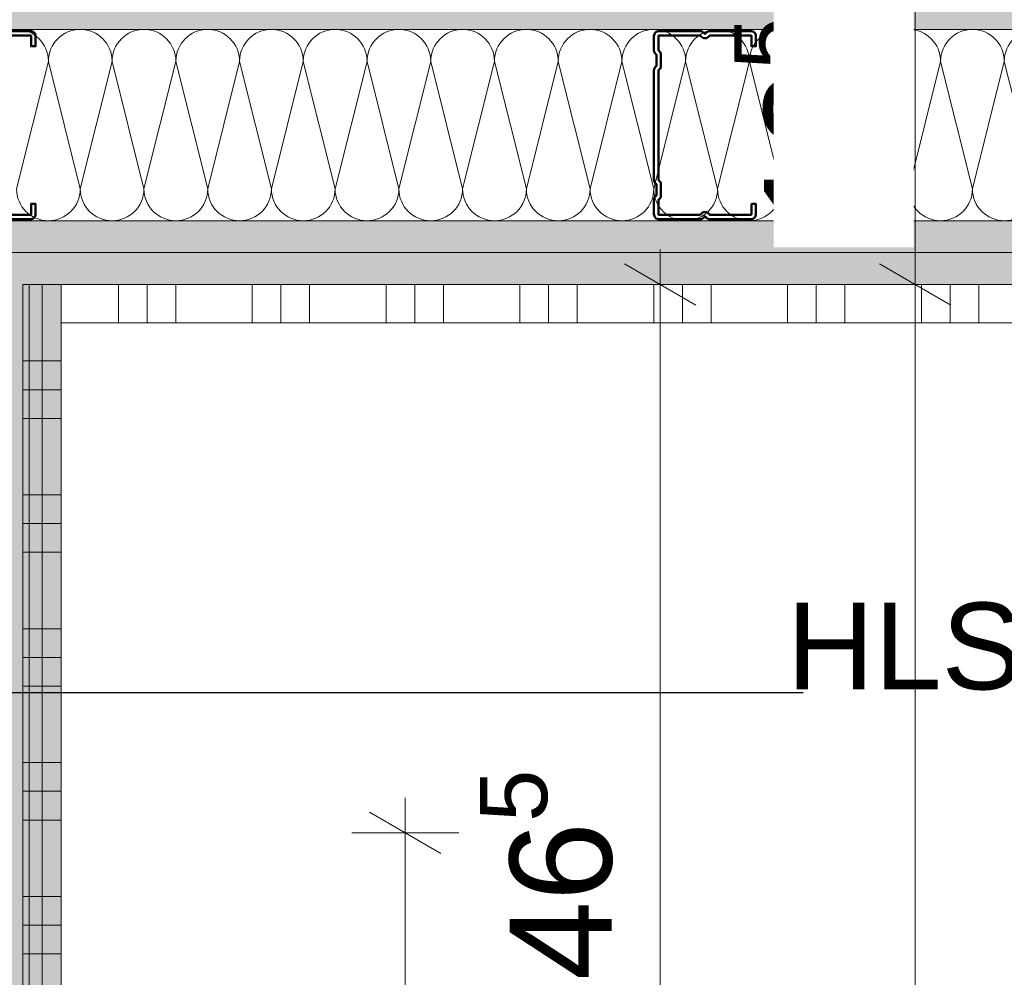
# Model space of a CAD drawing. Header units: metres. Extents: x -3.5 to 65.3, y -10.9 to 16.7.
# Tile 91 of 225: x 40.364 to 40.75, y 3.538 to 3.914. Entities that reach past the tile are written whole.
import ezdxf

# ---------------------------------------------------------------- set-up
doc = ezdxf.new("R2010")
doc.units = ezdxf.units.M
doc.header["$MEASUREMENT"] = 0
doc.linetypes.add('Wipeout_Contour', pattern=[1, 0, -1])
for name, color, linetype in [('102 - Bemaßung_ Beschriftung.Detail_ Ausschnitt', 7, 'Continuous'), ('654 - Abdeckung.Wand Belag', 7, 'Continuous'), ('660 - Unterkonstruktion.Trockenbau', 7, 'Continuous'), ('Neubau_102 - Bemaßung_ Beschriftung.Detail_ Ausschnitt', 7, 'Continuous'), ('Neubau_606 - Struktur.Wand Innen Ausbau', 7, 'Continuous'), ('Neubau_650 - Abdeckung.Fußboden Aufbau', 7, 'Continuous')]:
    doc.layers.add(name, color=color, linetype=linetype)
doc.styles.add('ERSTELLTER_STIL_1', font='txt')
doc.dimstyles.new('ERSTELLTER_STIL__2', dxfattribs={"dimtxt": 0.04, "dimasz": 0.02128, "dimexe": 0.18, "dimexo": 0.0625, "dimgap": 0, "dimtad": 1, "dimtih": 1, "dimtoh": 1, "dimzin": 0, "dimdsep": 46, "dimtxsty": 'ERSTELLTER_STIL_1', "dimblk": 'ARROWHEAD_2', "dimblk1": 'ARROWHEAD_2', "dimblk2": 'ARROWHEAD_2', "dimcen": 0.09, "dimse1": 1, "dimse2": 1, "dimclrd": 7, "dimclre": 7, "dimclrt": 7, "dimazin": 0, "dimtfac": 1, "dimtdec": 4, "dimtmove": 2, "dimatfit": 3, "dimfxl": 1, "dimtolj": 1, "dimtzin": 0, "dimarcsym": 0})
doc.dimstyles.new('ERSTELLTER_STIL__3', dxfattribs={"dimtxt": 0.04, "dimasz": 0.02128, "dimexe": 0.18, "dimexo": 0.0625, "dimgap": 0, "dimtad": 1, "dimzin": 0, "dimdsep": 46, "dimtxsty": 'ERSTELLTER_STIL_1', "dimblk": 'ARROWHEAD_2', "dimblk1": 'ARROWHEAD_2', "dimblk2": 'ARROWHEAD_2', "dimcen": 0.09, "dimse1": 1, "dimse2": 1, "dimclrd": 7, "dimclre": 7, "dimclrt": 7, "dimazin": 0, "dimtfac": 1, "dimtdec": 4, "dimtmove": 0, "dimatfit": 3, "dimfxl": 1, "dimtolj": 1, "dimtzin": 0, "dimarcsym": 0})
doc.dimstyles.new('ERSTELLTER_STIL__5', dxfattribs={"dimtxt": 0.04, "dimasz": 0.02128, "dimexe": 0.18, "dimexo": 0.0625, "dimgap": 0, "dimtad": 1, "dimtih": 1, "dimtoh": 1, "dimzin": 0, "dimdsep": 46, "dimtxsty": 'ERSTELLTER_STIL_1', "dimblk": 'ARROWHEAD_2', "dimblk1": 'ARROWHEAD_2', "dimblk2": 'ARROWHEAD_2', "dimcen": 0.09, "dimclrd": 7, "dimclre": 7, "dimclrt": 7, "dimazin": 0, "dimtfac": 1, "dimtdec": 4, "dimtmove": 0, "dimatfit": 3, "dimfxl": 1, "dimtolj": 1, "dimtzin": 0, "dimarcsym": 0})
doc.dimstyles.new('ERSTELLTER_STIL__7', dxfattribs={"dimtxt": 0.18, "dimasz": 0.010944, "dimexe": 0.18, "dimexo": 0.0625, "dimgap": 0, "dimtad": 0, "dimtih": 1, "dimtoh": 1, "dimdec": 4, "dimzin": 0, "dimdsep": 46, "dimcen": 0.09, "dimadec": 0, "dimazin": 0, "dimtfac": 1, "dimtdec": 4, "dimtmove": 0, "dimatfit": 3, "dimldrblk": 'ARROWHEAD_11', "dimfxl": 1, "dimtolj": 1, "dimtzin": 0, "dimarcsym": 0})
pattern_1 = [(45, (0, 0), (-0.0070710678, 0.0070710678), [0, -0.01])]

# ---------------------------------------------------------------- blocks, each defined once
blk = doc.blocks.new('*X68')
at = {"layer": 'Neubau_606 - Struktur.Wand Innen Ausbau', "color": 7, "linetype": 'Continuous', "lineweight": 5}
for p, q in [((40.375, 3.8975), (40.3625, 3.8475)), ((40.375, 3.8975), (40.3875, 3.8475)), ((40.4, 3.8975), (40.3875, 3.8475)), ((40.4, 3.8975), (40.4125, 3.8475)), ((40.425, 3.8975), (40.4125, 3.8475)), ((40.425, 3.8975), (40.4375, 3.8475)), ((40.45, 3.8975), (40.4375, 3.8475)), ((40.45, 3.8975), (40.4625, 3.8475)), ((40.475, 3.8975), (40.4625, 3.8475)), ((40.475, 3.8975), (40.4875, 3.8475)), ((40.5, 3.8975), (40.4875, 3.8475)), ((40.5, 3.8975), (40.5125, 3.8475)), ((40.525, 3.8975), (40.5125, 3.8475)), ((40.525, 3.8975), (40.5375, 3.8475)), ((40.55, 3.8975), (40.5375, 3.8475)), ((40.55, 3.8975), (40.5625, 3.8475)), ((40.575, 3.8975), (40.5625, 3.8475)), ((40.575, 3.8975), (40.5875, 3.8475)), ((40.6, 3.8975), (40.5875, 3.8475)), ((40.6, 3.8975), (40.6125, 3.8475)), ((40.625, 3.8975), (40.6125, 3.8475)), ((40.625, 3.8975), (40.6375, 3.8475)), ((40.65, 3.8975), (40.6375, 3.8475)), ((40.65, 3.8975), (40.6625, 3.8475)), ((40.675, 3.8975), (40.6625, 3.8475)), ((40.675, 3.8975), (40.6875, 3.8475)), ((40.7, 3.8975), (40.6875, 3.8475)), ((40.7, 3.8975), (40.7125, 3.8475)), ((40.725, 3.8975), (40.7125, 3.8475)), ((40.725, 3.8975), (40.7375, 3.8475)), ((40.75, 3.8975), (40.7375, 3.8475)), ((40.75, 3.8975), (40.7625, 3.8475))]:
    blk.add_line(p, q, dxfattribs=at)
for centre, start, end in [((40.3625, 3.8975), 360, 90), ((40.3875, 3.8975), 90, 180), ((40.3875, 3.8975), 360, 90), ((40.4125, 3.8975), 90, 180), ((40.4125, 3.8975), 360, 90), ((40.4375, 3.8975), 90, 180), ((40.4375, 3.8975), 360, 90), ((40.4625, 3.8975), 90, 180), ((40.4625, 3.8975), 360, 90), ((40.4875, 3.8975), 90, 180), ((40.4875, 3.8975), 360, 90), ((40.5125, 3.8975), 90, 180), ((40.5125, 3.8975), 360, 90), ((40.5375, 3.8975), 90, 180), ((40.5375, 3.8975), 360, 90), ((40.5625, 3.8975), 90, 180), ((40.5625, 3.8975), 360, 90), ((40.5875, 3.8975), 90, 180), ((40.5875, 3.8975), 360, 90), ((40.6125, 3.8975), 90, 180), ((40.6125, 3.8975), 360, 90), ((40.6375, 3.8975), 90, 180), ((40.6375, 3.8975), 360, 90), ((40.6625, 3.8975), 90, 180), ((40.6625, 3.8975), 360, 90), ((40.6875, 3.8975), 90, 180), ((40.6875, 3.8975), 360, 90), ((40.7125, 3.8975), 90, 180), ((40.7125, 3.8975), 360, 90), ((40.7375, 3.8975), 90, 180), ((40.7375, 3.8975), 360, 90), ((40.7625, 3.8975), 90, 180), ((40.375, 3.8475), 180, 270), ((40.375, 3.8475), 270, 360), ((40.4, 3.8475), 180, 270), ((40.4, 3.8475), 270, 360), ((40.425, 3.8475), 180, 270), ((40.425, 3.8475), 270, 360), ((40.45, 3.8475), 180, 270), ((40.45, 3.8475), 270, 360), ((40.475, 3.8475), 180, 270), ((40.475, 3.8475), 270, 360), ((40.5, 3.8475), 180, 270), ((40.5, 3.8475), 270, 360), ((40.525, 3.8475), 180, 270), ((40.525, 3.8475), 270, 360), ((40.55, 3.8475), 180, 270), ((40.55, 3.8475), 270, 360), ((40.575, 3.8475), 180, 270), ((40.575, 3.8475), 270, 360), ((40.6, 3.8475), 180, 270), ((40.6, 3.8475), 270, 360), ((40.625, 3.8475), 180, 270), ((40.625, 3.8475), 270, 360), ((40.65, 3.8475), 180, 270), ((40.65, 3.8475), 270, 360), ((40.675, 3.8475), 180, 270), ((40.675, 3.8475), 270, 360), ((40.7, 3.8475), 180, 270), ((40.7, 3.8475), 270, 360), ((40.725, 3.8475), 180, 270), ((40.725, 3.8475), 270, 360), ((40.75, 3.8475), 180, 270), ((40.75, 3.8475), 270, 360)]:
    blk.add_arc(centre, 0.0125, start, end, dxfattribs=at)
blk = doc.blocks.new('*X86')
at = {"layer": '654 - Abdeckung.Wand Belag', "color": 7, "linetype": 'Continuous', "lineweight": 5}
for p, q in [((40.36499, 3.81), (40.3725, 3.81)), ((40.3725, 3.81), (40.3725, 3.80249)), ((40.3725, 3.81), (40.37999, 3.81))]:
    blk.add_line(p, q, dxfattribs=at)
blk = doc.blocks.new('*X89')
at = {"layer": '654 - Abdeckung.Wand Belag', "color": 7, "linetype": 'Continuous', "lineweight": 5}
for p, q in [((40.3725, 3.795), (40.3725, 3.78)), ((40.36499, 3.78), (40.3725, 3.78)), ((40.3725, 3.78), (40.37999, 3.78)), ((40.3725, 3.78), (40.3725, 3.7275)), ((40.36499, 3.76875), (40.3725, 3.76875)), ((40.3725, 3.76875), (40.37999, 3.76875)), ((40.36499, 3.7575), (40.3725, 3.7575)), ((40.3725, 3.7575), (40.37999, 3.7575)), ((40.36499, 3.7275), (40.3725, 3.7275)), ((40.3725, 3.7275), (40.37999, 3.7275)), ((40.3725, 3.7275), (40.3725, 3.675)), ((40.36499, 3.71625), (40.3725, 3.71625)), ((40.3725, 3.71625), (40.37999, 3.71625)), ((40.36499, 3.705), (40.3725, 3.705)), ((40.3725, 3.705), (40.37999, 3.705)), ((40.36499, 3.675), (40.3725, 3.675)), ((40.3725, 3.675), (40.37999, 3.675)), ((40.3725, 3.675), (40.3725, 3.6225)), ((40.36499, 3.66375), (40.3725, 3.66375)), ((40.3725, 3.66375), (40.37999, 3.66375)), ((40.36499, 3.6525), (40.3725, 3.6525)), ((40.3725, 3.6525), (40.37999, 3.6525)), ((40.36499, 3.6225), (40.3725, 3.6225)), ((40.3725, 3.6225), (40.37999, 3.6225)), ((40.3725, 3.6225), (40.3725, 3.57)), ((40.36499, 3.61125), (40.3725, 3.61125)), ((40.3725, 3.61125), (40.37999, 3.61125)), ((40.36499, 3.6), (40.3725, 3.6)), ((40.3725, 3.6), (40.37999, 3.6)), ((40.36499, 3.57), (40.3725, 3.57)), ((40.3725, 3.57), (40.37999, 3.57)), ((40.3725, 3.57), (40.3725, 3.5175)), ((40.36499, 3.55875), (40.3725, 3.55875)), ((40.3725, 3.55875), (40.37999, 3.55875)), ((40.36499, 3.5475), (40.3725, 3.5475)), ((40.3725, 3.5475), (40.37999, 3.5475))]:
    blk.add_line(p, q, dxfattribs=at)
blk = doc.blocks.new('*X90')
at = {"layer": '654 - Abdeckung.Wand Belag', "color": 7, "linetype": 'Continuous', "lineweight": 5}
blk.add_line((40.3725, 3.80249), (40.3725, 3.795), dxfattribs=at)
blk = doc.blocks.new('*X91')
at = {"layer": '654 - Abdeckung.Wand Belag', "color": 7, "linetype": 'Continuous', "lineweight": 5}
for p, q in [((40.37999, 3.81), (40.425, 3.81)), ((40.4025, 3.81), (40.4025, 3.795)), ((40.41375, 3.81), (40.41375, 3.795)), ((40.425, 3.81), (40.425, 3.795)), ((40.425, 3.81), (40.4775, 3.81)), ((40.455, 3.81), (40.455, 3.795)), ((40.46625, 3.81), (40.46625, 3.795)), ((40.4775, 3.81), (40.4775, 3.795)), ((40.4775, 3.81), (40.53, 3.81)), ((40.5075, 3.81), (40.5075, 3.795)), ((40.51875, 3.81), (40.51875, 3.795)), ((40.53, 3.81), (40.53, 3.795)), ((40.53, 3.81), (40.5825, 3.81)), ((40.56, 3.81), (40.56, 3.795)), ((40.57125, 3.81), (40.57125, 3.795)), ((40.5825, 3.81), (40.5825, 3.795)), ((40.5825, 3.81), (40.635, 3.81)), ((40.6125, 3.81), (40.6125, 3.795)), ((40.62375, 3.81), (40.62375, 3.795)), ((40.635, 3.81), (40.635, 3.795)), ((40.635, 3.81), (40.6875, 3.81)), ((40.665, 3.81), (40.665, 3.795)), ((40.67625, 3.81), (40.67625, 3.795)), ((40.6875, 3.81), (40.6875, 3.795)), ((40.6875, 3.81), (40.74, 3.81)), ((40.7175, 3.81), (40.7175, 3.795)), ((40.72875, 3.81), (40.72875, 3.795)), ((40.74, 3.81), (40.74, 3.795)), ((40.74, 3.81), (40.7925, 3.81))]:
    blk.add_line(p, q, dxfattribs=at)
blk = doc.blocks.new('*D191')
at = {"layer": '102 - Bemaßung_ Beschriftung.Detail_ Ausschnitt', "color": 7, "linetype": 'Continuous', "lineweight": 5}
for p, q in [((40.70098, 3.81808), (40.72898, 3.80192)), ((40.71498, 2.87998), (40.71498, 3.81)), ((40.70098, 2.88806), (40.72898, 2.87189)), ((40.73598, 2.87998), (40.69398, 2.87998))]:
    blk.add_line(p, q, dxfattribs=at)
at = {"layer": '102 - Bemaßung_ Beschriftung.Detail_ Ausschnitt', "color": 7, "lineweight": 5, "insert": (40.70698, 3.31463), "char_height": 0.04, "attachment_point": 7, "rotation": 90, "style": 'ERSTELLTER_STIL_1'}
blk.add_mtext('\\A1;{\\pql;\\fArial|b0|i0|c0|p38;93}', dxfattribs=at)
blk = doc.blocks.new('ARROWHEAD_2')
at = {"color": 0, "linetype": 'Continuous', "lineweight": 0}
for p, q in [((-0.378, -0.655), (0.378, 0.655)), ((0, 0), (-1, 0))]:
    blk.add_line(p, q, dxfattribs=at)
blk = doc.blocks.new('*D192')
at = {"layer": '102 - Bemaßung_ Beschriftung.Detail_ Ausschnitt', "color": 7, "linetype": 'Continuous', "lineweight": 5}
for p, q in [((40.70098, 3.94308), (40.72898, 3.92692)), ((40.73598, 3.935), (40.69398, 3.935)), ((40.71498, 3.81), (40.71498, 3.935)), ((40.70098, 3.81808), (40.72898, 3.80192)), ((40.73598, 3.81), (40.69398, 3.81)), ((40.71498, 2.87998), (40.71498, 3.81))]:
    blk.add_line(p, q, dxfattribs=at)
at = {"layer": '102 - Bemaßung_ Beschriftung.Detail_ Ausschnitt', "color": 7, "lineweight": 5, "insert": (40.70741, 3.83213), "char_height": 0.04, "attachment_point": 7, "rotation": 90, "style": 'ERSTELLTER_STIL_1'}
blk.add_mtext('\\A1;{\\pql;\\fArial|b0|i0|c0|p38;12\\fArial|b0|i0|c0|p38;\\A1{\\H.66x;\\S5^  ;}}', dxfattribs=at)
at = {"color": 254, "linetype": 'Wipeout_Contour', "lineweight": 0, "ltscale": 163.495392}
blk.add_wipeout([(40.71448, 3.82463), (40.71448, 3.92037), (40.65948, 3.92037), (40.65948, 3.82463)], dxfattribs=at).dxf.layer = '102 - Bemaßung_ Beschriftung.Detail_ Ausschnitt'
blk = doc.blocks.new('*D242')
at = {"layer": '102 - Bemaßung_ Beschriftung.Detail_ Ausschnitt', "color": 7, "linetype": 'Continuous', "lineweight": 5}
for p, q in [((40.61498, 3.81), (40.61498, 3.82369)), ((40.62898, 3.80192), (40.60098, 3.81808)), ((40.63598, 3.81), (40.59398, 3.81)), ((40.61498, 3.34498), (40.61498, 3.81)), ((40.60098, 3.35306), (40.62898, 3.3369)), ((40.63598, 3.34498), (40.59398, 3.34498))]:
    blk.add_line(p, q, dxfattribs=at)
at = {"layer": '102 - Bemaßung_ Beschriftung.Detail_ Ausschnitt', "color": 7, "lineweight": 5, "insert": (40.60763, 3.53712), "char_height": 0.04, "attachment_point": 7, "rotation": 90, "style": 'ERSTELLTER_STIL_1'}
blk.add_mtext('\\A1;{\\pql;\\fArial|b0|i0|c0|p38;46\\fArial|b0|i0|c0|p38;\\A1{\\H.66x;\\S5^  ;}}', dxfattribs=at)
blk = doc.blocks.new('*D265')
at = {"layer": '102 - Bemaßung_ Beschriftung.Detail_ Ausschnitt', "color": 7, "linetype": 'Continuous', "lineweight": 5}
for p, q in [((40.51498, 3.59497), (40.51498, 3.60866)), ((40.52898, 3.58689), (40.50098, 3.60305)), ((40.53598, 3.59497), (40.49398, 3.59497)), ((40.51498, 3.09497), (40.51498, 3.59497)), ((40.50098, 3.10305), (40.52898, 3.08689)), ((40.53598, 3.09497), (40.49398, 3.09497))]:
    blk.add_line(p, q, dxfattribs=at)
at = {"layer": '102 - Bemaßung_ Beschriftung.Detail_ Ausschnitt', "color": 7, "lineweight": 5, "insert": (40.50698, 3.31462), "char_height": 0.04, "attachment_point": 7, "rotation": 90, "style": 'ERSTELLTER_STIL_1'}
blk.add_mtext('\\A1;{\\pql;\\fArial|b0|i0|c0|p38;50}', dxfattribs=at)
blk = doc.blocks.new('*D394')
at = {"layer": '102 - Bemaßung_ Beschriftung.Detail_ Ausschnitt', "color": 7, "linetype": 'Continuous', "lineweight": 5}
for p, q in [((40.37997, 0.9763), (40.37997, 1.0183)), ((40.80397, 0.9763), (40.80397, 1.0183)), ((40.38806, 1.0113), (40.37189, 0.9833)), ((40.81205, 1.0113), (40.79589, 0.9833)), ((40.36628, 0.9973), (40.37997, 0.9973)), ((40.37997, 0.9973), (40.80397, 0.9973))]:
    blk.add_line(p, q, dxfattribs=at)
at = {"layer": '102 - Bemaßung_ Beschriftung.Detail_ Ausschnitt', "color": 7, "lineweight": 5, "insert": (40.60755, 1.0053), "char_height": 0.04, "attachment_point": 7, "style": 'ERSTELLTER_STIL_1'}
blk.add_mtext('\\A1;{\\pql;\\fArial|b0|i0|c0|p38;42\\fArial|b0|i0|c0|p38;\\A1{\\H.66x;\\S4^  ;}}', dxfattribs=at)
blk = doc.blocks.new('*D420')
at = {"layer": '102 - Bemaßung_ Beschriftung.Detail_ Ausschnitt', "color": 7, "linetype": 'Continuous', "lineweight": 5}
for p, q in [((43.74499, 3.38594), (43.74499, 3.89)), ((40.12997, 3.38594), (40.12997, 3.465)), ((40.13806, 3.42094), (40.12189, 3.39294)), ((43.75307, 3.42094), (43.73691, 3.39294)), ((40.11628, 3.40694), (40.12997, 3.40694)), ((40.12997, 3.40694), (43.74499, 3.40694))]:
    blk.add_line(p, q, dxfattribs=at)
at = {"color": 254, "linetype": 'Wipeout_Contour', "lineweight": 0, "ltscale": 168.323214}
blk.add_wipeout([(41.86675, 3.40744), (42.00821, 3.40744), (42.00821, 3.46244), (41.86675, 3.46244)], dxfattribs=at).dxf.layer = '102 - Bemaßung_ Beschriftung.Detail_ Ausschnitt'
at = {"layer": '102 - Bemaßung_ Beschriftung.Detail_ Ausschnitt', "color": 7, "lineweight": 5, "insert": (41.87425, 3.40718), "char_height": 0.04, "attachment_point": 7, "style": 'ERSTELLTER_STIL_1'}
blk.add_mtext('\\A1;{\\pql;\\fArial|b0|i0|c0|p38;3,61\\fArial|b0|i0|c0|p38;\\A1{\\H.66x;\\S5^  ;}}', dxfattribs=at)
blk = doc.blocks.new('ARROWHEAD_11')
at = {"color": 0, "linetype": 'Continuous', "lineweight": 0}
blk.add_line((0, 0), (-1, 0), dxfattribs=at)
at = {"color": 0, "linetype": 'Continuous', "lineweight": 0, "const_width": 0.25, "flags": 128}
blk.add_lwpolyline([(-0.125, 0, 1), (0.125, 0, 1)], format="xyb", close=True, dxfattribs=at)

msp = doc.modelspace()

# ---------------------------------------------------------------- hatches: boundary and pattern name
at = {"layer": 'Neubau_606 - Struktur.Wand Innen Ausbau', "linetype": 'Continuous', "lineweight": 0, "true_color": 0x000000}
h = msp.add_hatch(dxfattribs=at)
h.set_pattern_fill('Gips_0001', color=18, style=0, pattern_type=2)
h.set_pattern_definition(pattern_1)
h.paths.add_polyline_path([(40.12997, 3.9225), (40.12997, 3.91), (42.32499, 3.91), (42.32499, 3.9225)])
h = msp.add_hatch(dxfattribs=at)
h.set_pattern_fill('Gips_0001', color=18, style=0, pattern_type=2)
h.set_pattern_definition(pattern_1)
h.paths.add_polyline_path([(40.12997, 3.8225), (42.32499, 3.8225), (42.32499, 3.835), (40.12997, 3.835)])
h = msp.add_hatch(dxfattribs=at)
h.set_pattern_fill('Gips_0001', color=18, style=0, pattern_type=2)
h.set_pattern_definition(pattern_1)
h.paths.add_polyline_path([(42.32499, 3.8225), (40.12997, 3.8225), (40.12997, 3.81), (42.32499, 3.81)])
h = msp.add_hatch(dxfattribs=at)
h.set_pattern_fill('Gips_0001', color=18, style=0, pattern_type=2)
h.set_pattern_definition(pattern_1)
h.paths.add_polyline_path([(40.36747, 0.255), (40.36747, 3.81), (40.35497, 3.81), (40.35497, 0.255)])
h = msp.add_hatch(dxfattribs=at)
h.set_pattern_fill('Gips_0001', color=18, style=0, pattern_type=2)
h.set_pattern_definition(pattern_1)
h.paths.add_polyline_path([(40.37997, 0.255), (40.37997, 3.81), (40.36747, 3.81), (40.36747, 0.255)])
at = {"layer": 'Neubau_650 - Abdeckung.Fußboden Aufbau', "linetype": 'Continuous', "lineweight": 13, "true_color": 0xafafaf}
h = msp.add_hatch(dxfattribs=at)
h.set_pattern_fill('Raster_60x60_Fuge_2mm_0001', color=253, style=0, pattern_type=2)
h.set_pattern_definition([(0, (42.61, 3.81), (0, 0.602), []), (90, (42.61, 3.81), (-0.602, 0), [])])
h.paths.add_polyline_path([(42.32499, 3.81), (40.37997, 3.81), (40.37997, 0.255), (43.54499, 0.255), (43.54499, 0.33, -0.414214), (43.49499, 0.28, -0.414214), (43.44499, 0.33, -0.414214), (43.39499, 0.28, -0.414214), (43.34499, 0.33, -0.414214), (43.39499, 0.38, -0.414214), (43.44499, 0.33, -0.414214), (43.49499, 0.38, -0.414214), (43.54499, 0.33), (43.54499, 3.81), (43.20999, 3.81), (43.20999, 3.935), (42.32499, 3.935)])

# ---------------------------------------------------------------- linework, layer by layer
at = {"layer": '654 - Abdeckung.Wand Belag', "color": 7, "linetype": 'Continuous', "lineweight": 5, "flags": 128}
for points in [[(40.36499, 3.81), (40.37999, 3.81)], [(40.36499, 3.81), (40.36499, 0.255)], [(42.29499, 3.81), (40.37999, 3.81)], [(40.37999, 0.27), (40.37999, 3.795)], [(40.37999, 3.795), (42.29499, 3.795)]]:
    msp.add_lwpolyline(points, dxfattribs=at)
at = {"layer": 'Neubau_606 - Struktur.Wand Innen Ausbau', "color": 1, "linetype": 'Continuous', "lineweight": 5}
for p, q in [((42.32499, 3.91), (40.12997, 3.91)), ((40.12997, 3.835), (42.32499, 3.835)), ((40.12997, 3.8225), (42.32499, 3.8225)), ((40.36747, 0.255), (40.36747, 3.81))]:
    msp.add_line(p, q, dxfattribs=at)
at = {"layer": 'Neubau_606 - Struktur.Wand Innen Ausbau', "color": 1, "linetype": 'Continuous', "lineweight": 5, "flags": 128}
for points in [[(40.37997, 0.255), (40.37997, 3.81)], [(40.37997, 3.81), (42.32499, 3.81)]]:
    msp.add_lwpolyline(points, dxfattribs=at)
at = {"layer": 'Neubau_650 - Abdeckung.Fußboden Aufbau', "color": 1, "linetype": 'Continuous', "lineweight": 13, "flags": 128}
msp.add_lwpolyline([(43.54499, 0.33), (43.54499, 0.255), (40.37997, 0.255), (40.37997, 3.81), (42.32499, 3.81), (42.32499, 3.935)], dxfattribs=at)

# ---------------------------------------------------------------- block references
at = {"layer": '654 - Abdeckung.Wand Belag', "color": 7, "lineweight": 5}
for name in ['*X86', '*X91', '*X90', '*X89']:
    msp.add_blockref(name, (0, 0), dxfattribs=at)
at = {"layer": 'Neubau_606 - Struktur.Wand Innen Ausbau', "color": 1, "lineweight": 13}
msp.add_blockref('*X68', (0, 0), dxfattribs=at)

# ---------------------------------------------------------------- dimensions: what is measured, and where the dimension line sits
at = {"layer": '102 - Bemaßung_ Beschriftung.Detail_ Ausschnitt', "color": 7, "linetype": 'Continuous', "lineweight": 5}
dim = msp.add_linear_dim(base=(40.71498, 3.81), p1=(40.37996, 2.87998), p2=(40.12997, 3.81), angle=90, dimstyle='ERSTELLTER_STIL__3', dxfattribs=at)
dim.commit()
dim.dimension.update_dxf_attribs({"geometry": '*D191', "text_midpoint": (40.68698, 3.34513), "dimtype": 160, "text_rotation": 90})

# ---------------------------------------------------------------- next in the draw order: dimensions: what is measured, and where the dimension line sits
dim = msp.add_linear_dim(base=(40.7149754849, 3.9350008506), p1=(40.129975, 3.8100008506), p2=(40.129975, 3.9350008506), angle=90, dimstyle='ERSTELLTER_STIL__3', dxfattribs=at)
dim.commit()
dim.dimension.update_dxf_attribs({"geometry": '*D192', "text_midpoint": (40.6869754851, 3.9166473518), "dimtype": 160, "text_rotation": 90})

# ---------------------------------------------------------------- next in the draw order: linework, layer by layer
at = {"layer": '660 - Unterkonstruktion.Trockenbau', "color": 7, "linetype": 'Continuous', "lineweight": 50, "flags": 128}
msp.add_lwpolyline([(40.35192, 3.90765), (40.36797, 3.90765, -0.414214), (40.36822, 3.9074), (40.36822, 3.9034), (40.36997, 3.9034), (40.36997, 3.9074, 0.414214), (40.36797, 3.9094), (40.35192, 3.9094, 0.267949)], format="xyb", dxfattribs=at)

# ---------------------------------------------------------------- next in the draw order: dimensions: what is measured, and where the dimension line sits
at = {"layer": '102 - Bemaßung_ Beschriftung.Detail_ Ausschnitt', "color": 7, "linetype": 'Continuous', "lineweight": 5}
for base, p1, p2, picture, middle in [((40.61498, 3.81), (40.37998, 3.34498), (40.37997, 3.81), '*D242', (40.58698, 3.62164)), ((40.51498, 3.59497), (40.17497, 3.09497), (40.17497, 3.59497), '*D265', (40.48698, 3.34511))]:
    dim = msp.add_linear_dim(base=base, p1=p1, p2=p2, angle=90, dimstyle='ERSTELLTER_STIL__3', dxfattribs=at)
    dim.commit()
    dim.dimension.update_dxf_attribs({"geometry": picture, "text_midpoint": middle, "dimtype": 160, "text_rotation": 90})
dim = msp.add_linear_dim(base=(40.80397, 0.9973), p1=(40.37997, 3.81), p2=(40.80397, 3.208), dimstyle='ERSTELLTER_STIL__2', dxfattribs=at)
dim.commit()
dim.dimension.update_dxf_attribs({"geometry": '*D394', "text_midpoint": (40.69207, 1.0253), "dimtype": 160})

# ---------------------------------------------------------------- next in the draw order: dimensions: what is measured, and where the dimension line sits
dim = msp.add_linear_dim(base=(43.74499, 3.40694), p1=(40.12997, 3.465), p2=(43.74499, 3.89), dimstyle='ERSTELLTER_STIL__5', dxfattribs=at)
dim.commit()
dim.dimension.update_dxf_attribs({"geometry": '*D420', "text_midpoint": (41.98023, 3.43494), "dimtype": 160})

# ---------------------------------------------------------------- next in the draw order: linework, layer by layer
at = {"layer": '660 - Unterkonstruktion.Trockenbau', "color": 7, "linetype": 'Continuous', "lineweight": 50, "flags": 128}
msp.add_lwpolyline([(40.65081, 3.8416), (40.65256, 3.8416), (40.65256, 3.8376, -0.414214), (40.65056, 3.8356), (40.63451, 3.8356, -0.267949), (40.63278, 3.8366, 0.57735), (40.63234, 3.8366, -0.267949), (40.63061, 3.8356), (40.61456, 3.8356, -0.414214), (40.61256, 3.8376), (40.61256, 3.8431, -0.250492), (40.61345, 3.84476, 0.250492), (40.61356, 3.84497), (40.61356, 3.84923, 0.250492), (40.61345, 3.84944, -0.250492), (40.61256, 3.8511), (40.61256, 3.8939, -0.250492), (40.61345, 3.89556, 0.250492), (40.61356, 3.89577), (40.61356, 3.90003, 0.250492), (40.61345, 3.90024, -0.250492), (40.61256, 3.9019), (40.61256, 3.9074, -0.414214), (40.61456, 3.9094), (40.63061, 3.9094, -0.267949), (40.63234, 3.9084, 0.57735), (40.63278, 3.9084, -0.267949), (40.63451, 3.9094), (40.65056, 3.9094, -0.414214), (40.65256, 3.9074), (40.65256, 3.9034), (40.65081, 3.9034), (40.65081, 3.9074, 0.414214), (40.65056, 3.90765), (40.63451, 3.90765, 0.267949), (40.63429, 3.90753, -0.57735), (40.63083, 3.90753, 0.267949), (40.63061, 3.90765), (40.61456, 3.90765, 0.414214), (40.61431, 3.9074), (40.61431, 3.9019, 0.250492), (40.61442, 3.90169, -0.250492), (40.61531, 3.90003), (40.61531, 3.89577, -0.250492), (40.61442, 3.89411, 0.250492), (40.61431, 3.8939), (40.61431, 3.8511, 0.250492), (40.61442, 3.85089, -0.250492), (40.61531, 3.84923), (40.61531, 3.84497, -0.250492), (40.61442, 3.84331, 0.250492), (40.61431, 3.8431), (40.61431, 3.8376, 0.414214), (40.61456, 3.83735), (40.63061, 3.83735, 0.267949), (40.63083, 3.83748, -0.57735), (40.63429, 3.83748, 0.267949), (40.63451, 3.83735), (40.65056, 3.83735, 0.414214), (40.65081, 3.8376)], format="xyb", close=True, dxfattribs=at)
msp.add_lwpolyline([(40.35192, 3.8356), (40.36797, 3.8356, 0.414214), (40.36997, 3.8376), (40.36997, 3.8416), (40.36822, 3.8416), (40.36822, 3.8376, -0.414214), (40.36797, 3.83735), (40.35192, 3.83735, -0.267949)], format="xyb", dxfattribs=at)

# ---------------------------------------------------------------- next in the draw order: texts
at = {"layer": 'Neubau_102 - Bemaßung_ Beschriftung.Detail_ Ausschnitt', "color": 7, "linetype": 'Continuous', "lineweight": 9, "insert": (41.06067, 3.64995), "char_height": 0.034, "attachment_point": 9, "line_spacing_factor": 0.913298, "style": 'ERSTELLTER_STIL_1'}
msp.add_mtext('\\A1;{\\pqc;\\fArial|b0|i0|c0|p38;SW-ST01\\P\\pqc;\\fArial|b0|i0|c0|p38;HLS BD\\fArial|b0|i0|c0|p38; \\fArial|b0|i0|c0|p38;Ø\\fArial|b0|i0|c0|p38;140\\fArial|b0|i0|c0|p38;-180}', dxfattribs=at)

# ---------------------------------------------------------------- next in the draw order: leaders
at = {"layer": 'Neubau_102 - Bemaßung_ Beschriftung.Detail_ Ausschnitt', "color": 1, "linetype": 'Continuous', "lineweight": 13, "annotation_type": 0, "has_hookline": 1, "hookline_direction": 0, "text_width": 0.38957}
msp.add_leader([(40.14497, 3.66002), (40.23155, 3.64995), (40.67109, 3.64995)], dimstyle='ERSTELLTER_STIL__7', dxfattribs=at)

doc.saveas('drawing.dxf')
